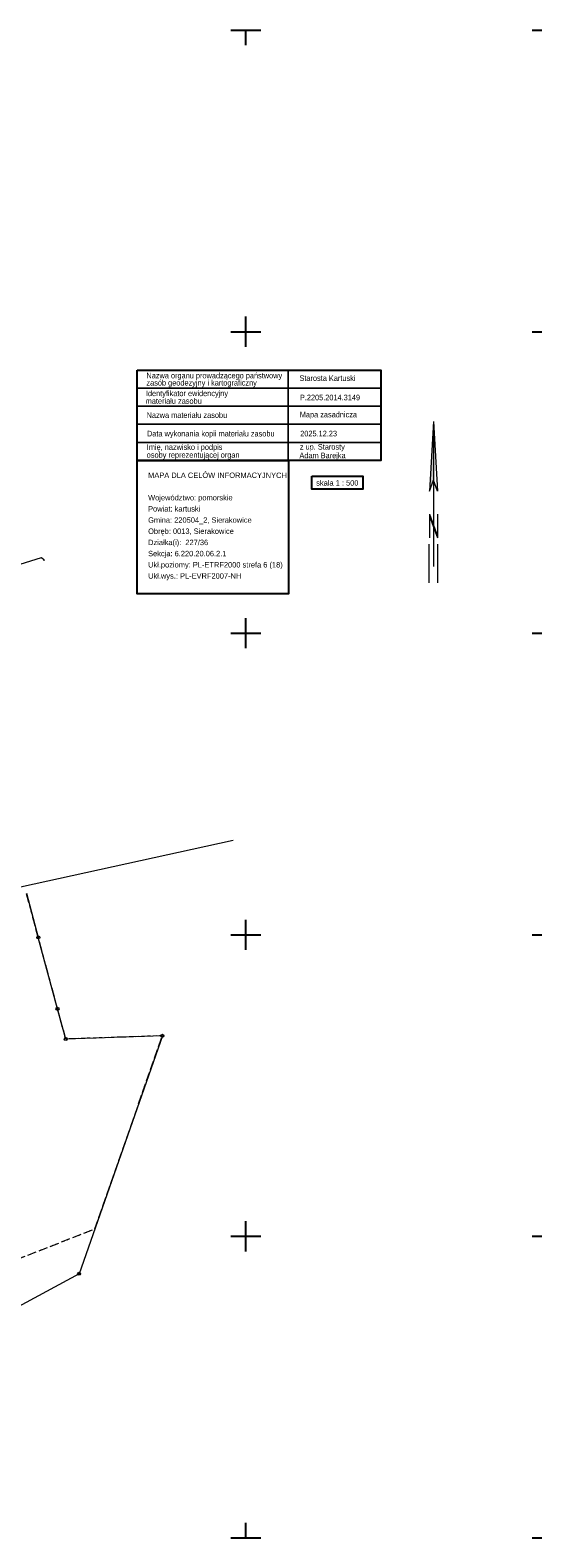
# Model space of a CAD drawing. Header units: metres. Extents: x 6492398 to 6493205, y 6023748 to 6024005.
# Tile 7 of 8: x 6492864 to 6492948, y 6023750 to 6024000. Entities that reach past the tile are written whole.
import ezdxf

# ---------------------------------------------------------------- set-up
doc = ezdxf.new("R2010")
doc.units = ezdxf.units.M
for name, pattern in [('219-500', [0]), ('egkk-500', [2, 1.5, -0.5]), ('egug-500', [1, 0.5, -0.5])]:
    doc.linetypes.add(name, pattern=pattern)
doc.layers.get('0').update_dxf_attribs({"color": 2, "lineweight": 5})
doc.styles.get("Standard").update_dxf_attribs({"font": 'Working1250', "width": 0.75})

# ---------------------------------------------------------------- blocks, each defined once
blk = doc.blocks.new('202')
at = {"color": 0, "linetype": 'Continuous', "lineweight": 0}
blk.add_circle((0, 0), 0.25, dxfattribs=at)
blk = doc.blocks.new('RAMKA500K')
at = {"color": 0}
for p, q in [((97.5, 250), (102.5, 250)), ((100, 247.5), (100, 250)), ((147.5, 250), (152.5, 250)), ((100, 197.5), (100, 202.5)), ((97.5, 200), (102.5, 200)), ((147.5, 200), (152.5, 200)), ((100, 147.5), (100, 152.5)), ((97.5, 150), (102.5, 150)), ((147.5, 150), (152.5, 150)), ((100, 97.5), (100, 102.5)), ((97.5, 100), (102.5, 100)), ((147.5, 100), (152.5, 100)), ((100, 47.5), (100, 52.5)), ((97.5, 50), (102.5, 50)), ((147.5, 50), (152.5, 50)), ((100, 0), (100, 2.5)), ((97.5, 0), (102.5, 0)), ((147.5, 0), (152.5, 0))]:
    blk.add_line(p, q, dxfattribs=at)
blk = doc.blocks.new('W_POL')
at = {"color": 0, "linetype": 'Continuous', "lineweight": 0}
for p, q in [((0, 13.393), (-0.67, 1.818)), ((0, 13.393), (0, -3.92)), ((0, 13.393), (0.668, 1.818)), ((-0.67, 1.818), (0, 3.636)), ((0.668, 1.818), (0, 3.636)), ((-0.67, -2.007), (-0.67, -5.929)), ((-0.67, -2.007), (0.669, -5.621)), ((-0.67, -2.314), (0.67, -5.929)), ((0.669, -2.007), (0.669, -5.929)), ((0, -3.92), (0, -4.59)), ((0, -4.59), (0, -10.676)), ((-0.755, -6.94), (-0.755, -13.393)), ((0.671, -6.94), (0.671, -13.393))]:
    blk.add_line(p, q, dxfattribs=at)
at = {"color": 0, "linetype": 'Continuous', "lineweight": 0, "extrusion": (0, 0, -1)}
for points in [[(0, 13.393), (0, 3.636), (0.67, 1.818)], [(0, -3.814), (0, -4.122), (0.67, -2.007), (0.67, -2.314)]]:
    blk.add_solid(points, dxfattribs=at)

msp = doc.modelspace()

# ---------------------------------------------------------------- linework, layer by layer
at = {"layer": '217-kontur klasyfikacyjny', "color": 92, "linetype": 'egkk-500', "lineweight": 18, "flags": 128}
for points in [[(6492865.59, 6023849.55), (6492863.62, 6023856.91)], [(6492868.77, 6023837.72), (6492865.59, 6023849.55)], [(6492870.14, 6023832.71), (6492868.77, 6023837.72)], [(6492886.18, 6023833.25), (6492870.14, 6023832.71)], [(6492874.96, 6023801.22), (6492886.18, 6023833.25)], [(6492815.41, 6023777.97), (6492874.96, 6023801.22)]]:
    msp.add_lwpolyline(points, dxfattribs=at)
at = {"layer": '218-kontur użytku gruntowego', "color": 3, "linetype": 'egug-500', "lineweight": 18, "flags": 128}
for points in [[(6492865.59, 6023849.55), (6492863.62, 6023856.91)], [(6492868.77, 6023837.72), (6492865.59, 6023849.55)], [(6492870.14, 6023832.71), (6492868.77, 6023837.72)], [(6492886.18, 6023833.25), (6492870.14, 6023832.71)], [(6492874.96, 6023801.22), (6492886.18, 6023833.25)], [(6492815.41, 6023777.97), (6492874.96, 6023801.22)]]:
    msp.add_lwpolyline(points, dxfattribs=at)
at = {"layer": '219-działka ewidencyjna', "color": 7, "linetype": '219-500', "lineweight": 18, "flags": 128}
for points in [[(6492863.62, 6023856.91), (6492865.59, 6023849.55)], [(6492868.77, 6023837.72), (6492865.59, 6023849.55)], [(6492870.14, 6023832.71), (6492868.77, 6023837.72)], [(6492886.18, 6023833.25), (6492870.14, 6023832.71)], [(6492886.18, 6023833.25), (6492872.36, 6023793.79)], [(6492872.36, 6023793.79), (6492861.52, 6023787.94)]]:
    msp.add_lwpolyline(points, dxfattribs=at)
at = {"layer": 'Pieczątka na wyrysie', "color": 1, "linetype": 'CONTINUOUS', "lineweight": 13, "flags": 128}
for points in [[(6492881.97, 6023943.64), (6492881.97, 6023940.64), (6492907.057, 6023940.64), (6492907.057, 6023943.64)], [(6492907.057, 6023943.64), (6492907.057, 6023940.64), (6492922.38, 6023940.64), (6492922.38, 6023943.64)], [(6492881.97, 6023940.64), (6492881.97, 6023937.64), (6492907.057, 6023937.64), (6492907.057, 6023940.64)], [(6492907.057, 6023940.64), (6492907.057, 6023937.64), (6492922.38, 6023937.64), (6492922.38, 6023940.64)], [(6492881.97, 6023937.64), (6492881.97, 6023934.64), (6492907.057, 6023934.64), (6492907.057, 6023937.64)], [(6492907.057, 6023937.64), (6492907.057, 6023934.64), (6492922.38, 6023934.64), (6492922.38, 6023937.64)], [(6492881.97, 6023934.64), (6492881.97, 6023931.64), (6492907.057, 6023931.64), (6492907.057, 6023934.64)], [(6492907.057, 6023934.64), (6492907.057, 6023931.64), (6492922.38, 6023931.64), (6492922.38, 6023934.64)], [(6492881.97, 6023931.64), (6492881.97, 6023928.64), (6492907.057, 6023928.64), (6492907.057, 6023931.64)], [(6492907.057, 6023931.64), (6492907.057, 6023928.64), (6492922.38, 6023928.64), (6492922.38, 6023931.64)]]:
    msp.add_lwpolyline(points, close=True, dxfattribs=at)
at = {"layer": 'Pieczątka na wyrysie', "color": 1, "linetype": 'CONTINUOUS', "lineweight": 25, "flags": 128}
for points in [[(6492881.97, 6023943.64), (6492922.38, 6023943.64), (6492922.38, 6023928.64), (6492881.97, 6023928.64)], [(6492881.97, 6023928.64), (6492907.075, 6023928.64), (6492907.075, 6023906.55), (6492881.97, 6023906.55)], [(6492910.95, 6023926.05), (6492919.425, 6023926.05), (6492919.425, 6023923.89), (6492910.95, 6023923.89)]]:
    msp.add_lwpolyline(points, close=True, dxfattribs=at)
at = {"layer": 'przewód elektroenergetyczny podziemny', "color": 1, "linetype": 'CONTINUOUS', "lineweight": 18, "flags": 128}
msp.add_lwpolyline([(6492834.46, 6023893.6), (6492835.43, 6023894.03), (6492834.06, 6023906.31), (6492855.61, 6023908.24), (6492857.7, 6023909.94), (6492858.08, 6023910.05), (6492866.12, 6023912.55), (6492866.49, 6023912.21), (6492866.52, 6023912.02)], dxfattribs=at)
at = {"layer": 'przewód specjalny', "color": 7, "linetype": 'CONTINUOUS', "lineweight": 18, "flags": 128}
msp.add_lwpolyline([(6492897.91, 6023865.61), (6492858.06, 6023856.88), (6492828.87, 6023857.13), (6492832.98, 6023845.97), (6492835.46, 6023819.32)], dxfattribs=at)

# ---------------------------------------------------------------- block references
at = {"layer": '202-punkt graniczny', "color": 7, "linetype": 'CONTINUOUS', "lineweight": 18}
for p in [(6492865.59, 6023849.55), (6492868.77, 6023837.72), (6492870.14, 6023832.71), (6492886.18, 6023833.25), (6492872.36, 6023793.79)]:
    msp.add_blockref('202', p, dxfattribs=at)
at = {"layer": 'Wstawianie ramki sekcyjnej z opisem', "color": 7, "linetype": 'CONTINUOUS', "lineweight": 13}
msp.add_blockref('RAMKA500K', (6492800, 6023750), dxfattribs=at)
at = {"layer": 'Znak północy', "color": 7, "linetype": 'CONTINUOUS', "lineweight": 25}
msp.add_blockref('W_POL', (6492931.13, 6023921.73), dxfattribs=at)

# ---------------------------------------------------------------- texts
at = {"layer": 'Pieczątka na wyrysie', "color": 1, "linetype": 'CONTINUOUS', "lineweight": 25, "width": 0.896}
for s, rotation, p in [('Nazwa organu prowadzącego państwowy', 0.007, (6492883.52, 6023942.26)), ('Starosta Kartuski', 0.007, (6492908.9, 6023941.83)), ('Identyfikator ewidencyjny', 359.998, (6492883.43, 6023939.31)), ('zasób geodezyjny i kartograficzny', 0.007, (6492883.52, 6023941.07)), ('materiału zasobu', 359.998, (6492883.4, 6023938.04)), ('P.2205.2014.3149', 0.007, (6492908.98, 6023938.62)), ('Nazwa materiału zasobu', 359.998, (6492883.55, 6023935.7)), ('Mapa zasadnicza', 0.007, (6492908.96, 6023935.79)), ('Data wykonania kopii materiału zasobu', 359.998, (6492883.61, 6023932.63)), ('2025.12.23', 0.007, (6492909.03, 6023932.64)), ('osoby reprezentującej organ', 359.998, (6492883.57, 6023929.09)), ('Imię, nazwisko i podpis', 359.998, (6492883.58, 6023930.4)), ('Adam Barejka', 0.007, (6492908.9, 6023929.01)), ('z up. Starosty', 0.007, (6492908.97, 6023930.44))]:
    msp.add_text(s, height=0.937, rotation=rotation, dxfattribs=at).set_placement(p)
at = {"layer": 'Pieczątka na wyrysie', "color": 1, "linetype": 'CONTINUOUS', "lineweight": 25, "width": 0.9}
for s, p in [('MAPA DLA CELÓW INFORMACYJNYCH', (6492883.8, 6023925.74)), ('skala 1 : 500', (6492911.68, 6023924.48))]:
    msp.add_text(s, height=0.9, dxfattribs=at).set_placement(p)
at = {"layer": 'Pieczątka na wyrysie', "color": 1, "linetype": 'CONTINUOUS', "lineweight": 18, "width": 0.9}
for s, p in [('Województwo: pomorskie', (6492883.8, 6023922.03)), ('Powiat: kartuski', (6492883.8, 6023920.18)), ('Gmina: 220504_2, Sierakowice', (6492883.8, 6023918.32)), ('Obręb: 0013, Sierakowice', (6492883.8, 6023916.47)), ('Działka(i):  227/36  ', (6492883.8, 6023914.61)), ('Sekcja: 6.220.20.06.2.1', (6492883.8, 6023912.76)), ('Ukł.poziomy: PL-ETRF2000 strefa 6 (18)', (6492883.8, 6023910.9)), ('Ukł.wys.: PL-EVRF2007-NH', (6492883.8, 6023909.05))]:
    msp.add_text(s, height=0.9, dxfattribs=at).set_placement(p)

doc.saveas('drawing.dxf')
